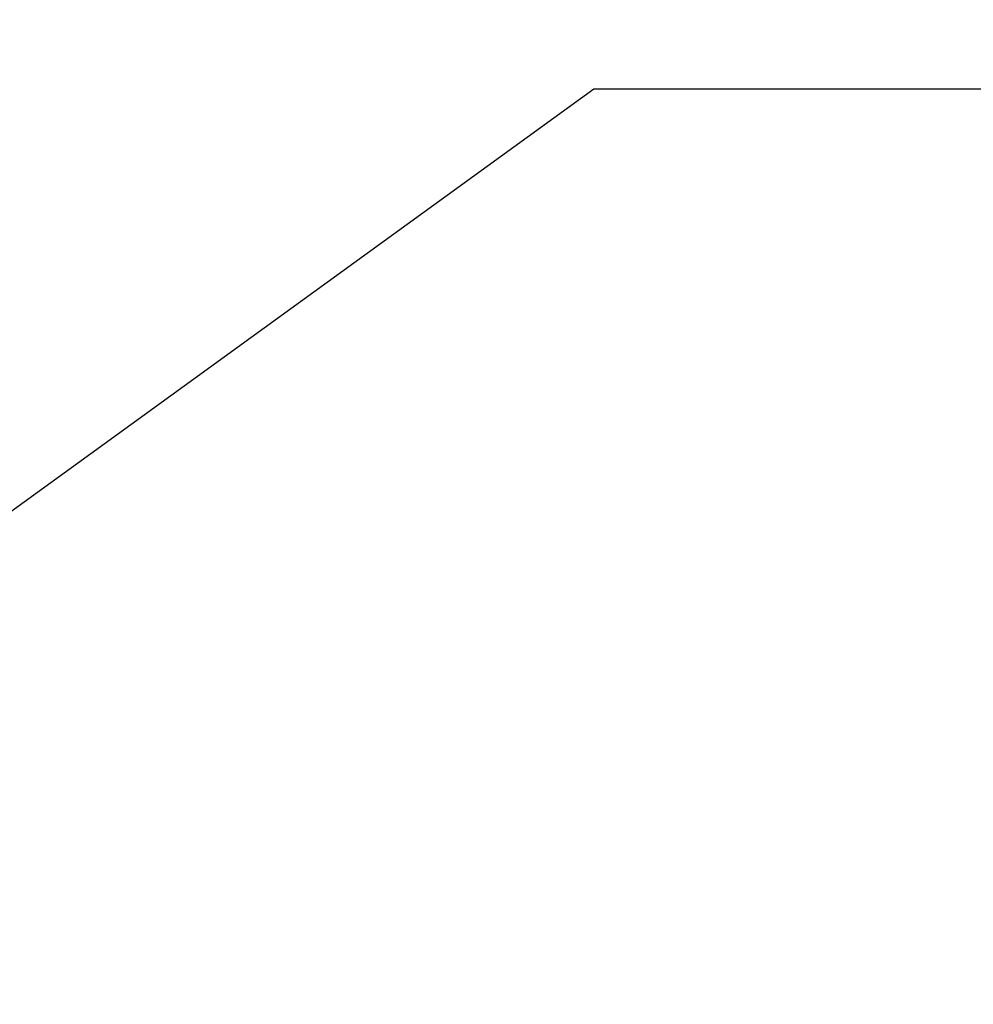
# Model space of a CAD drawing. Header units: metres. Extents: x 63115 to 703450, y -261936 to -53969.
# Tile 149 of 197: x 167690 to 168039, y -128308 to -127948. Entities that reach past the tile are written whole.
import ezdxf

# ---------------------------------------------------------------- set-up
doc = ezdxf.new("R2010")
doc.units = ezdxf.units.M
doc.layers.get('0').update_dxf_attribs({"true_color": 0x83b7c5})
doc.layers.add('_03-PROJECTION', color=1, linetype='Continuous')
doc.styles.add('NIOstandard', font='arial.ttf')
doc.dimstyles.new('NIO-5-KLEIN', dxfattribs={"dimtxt": 10, "dimasz": 1, "dimexe": 2, "dimexo": 5, "dimgap": 1, "dimtad": 1, "dimdec": 0, "dimzin": 0, "dimdsep": 46, "dimtxsty": 'NIOstandard', "dimblk1": 'MAATSTR', "dimblk2": 'MAATSTR', "dimsah": 1, "dimcen": 0, "dimdle": 1.5, "dimse1": 1, "dimse2": 1, "dimclrd": 7, "dimclre": 256, "dimclrt": 256, "dimazin": 0, "dimtfac": 1, "dimtdec": 0, "dimtofl": 0, "dimtmove": 1, "dimatfit": 2, "dimldrblk": 'MAATSTR', "dimfxl": 1, "dimtvp": 1, "dimtolj": 1, "dimtzin": 0, "dimarcsym": 0})

# ---------------------------------------------------------------- blocks, each defined once
blk = doc.blocks.new('MAATSTR')
at = {"linetype": 'Continuous'}
for p, q in [((0, 5), (0, -5)), ((-4.1667, 0), (4.1667, 0))]:
    blk.add_line(p, q, dxfattribs=at)
at = {"linetype": 'Continuous', "const_width": 1.5}
blk.add_lwpolyline([(-0.75, 0, 1), (0.75, 0, 1)], format="xyb", close=True, dxfattribs=at)

msp = doc.modelspace()

# ---------------------------------------------------------------- linework, layer by layer
at = {"layer": '_03-PROJECTION'}
msp.add_ellipse((160931.8, -130410.61), major_axis=(-6500, 0), ratio=0.638462, start_param=5.35272, end_param=10.194284, dxfattribs=at)

# ---------------------------------------------------------------- leaders
msp.add_leader([(166312.33, -129123.7), (167900.03, -127973.2), (168112.48, -127973.2)], dimstyle='NIO-5-KLEIN', override={"dimasz": 100, "dimldrblk": 'Dot'}, dxfattribs=at)

doc.saveas('drawing.dxf')
